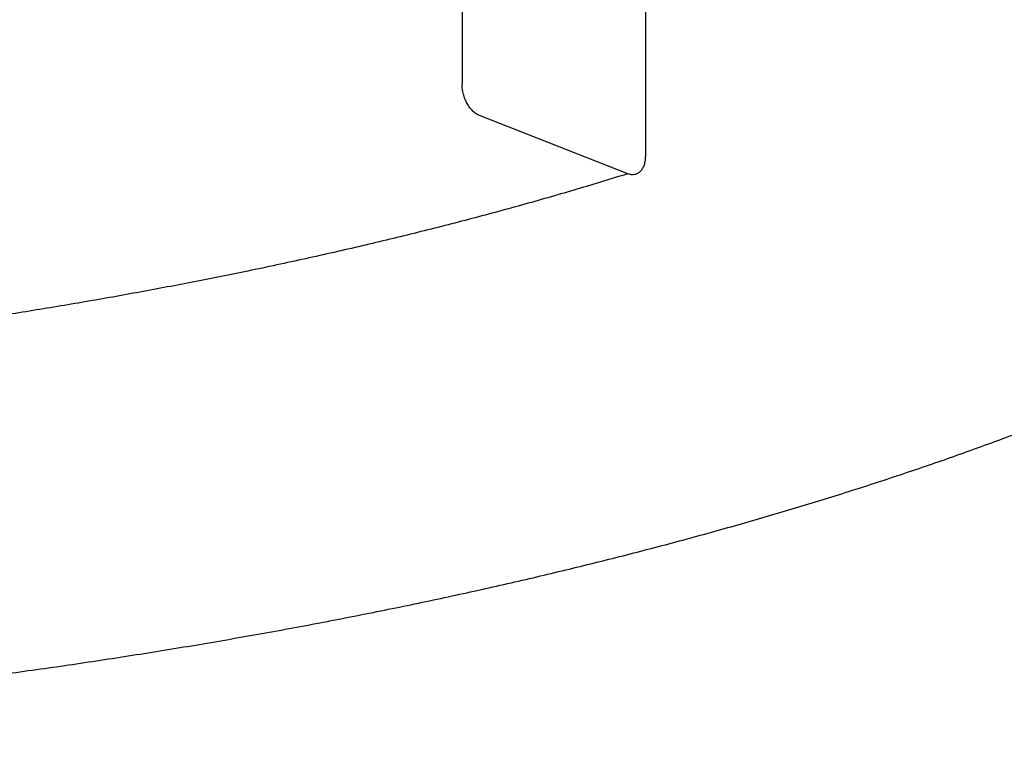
# Model space of a CAD drawing. Header units: millimetres. Extents: x 8 to 571, y 12 to 391.
# Tile 38 of 46: x 297.16 to 300.92, y 365.57 to 368.31. Entities that reach past the tile are written whole.
import ezdxf

# ---------------------------------------------------------------- set-up
doc = ezdxf.new("R2010")
doc.units = ezdxf.units.MM

msp = doc.modelspace()

# ---------------------------------------------------------------- linework, layer by layer
at = {"color": 7, "linetype": 'Continuous', "lineweight": 30}
for p, q in [((298.8475, 369.093), (298.8475, 368.0627)), ((299.5467, 368.6314), (299.5467, 367.7883)), ((299.4801, 367.7208), (298.914, 367.9429))]:
    msp.add_line(p, q, dxfattribs=at)
for points, knots in [([(293.3532, 365.5678), (293.3994, 365.5679), (293.4645, 365.568), (293.5612, 365.5685), (293.6445, 365.5692), (293.744, 365.5703), (293.8488, 365.5719), (293.9587, 365.5739), (294.0723, 365.5765), (294.1888, 365.5795), (294.3075, 365.5831), (294.4279, 365.5873), (294.5497, 365.592), (294.6726, 365.5972), (294.7964, 365.6031), (294.9209, 365.6095), (295.046, 365.6164), (295.1715, 365.624), (295.2973, 365.6321), (295.4233, 365.6408), (295.5495, 365.6501), (295.6757, 365.66), (295.8019, 365.6704), (295.9281, 365.6814), (296.0542, 365.6931), (296.1801, 365.7052), (296.3059, 365.718), (296.4313, 365.7314), (296.5565, 365.7453), (296.6814, 365.7598), (296.8059, 365.7749), (296.93, 365.7905), (297.0537, 365.8067), (297.1769, 365.8235), (297.2996, 365.8409), (297.4218, 365.8588), (297.5434, 365.8773), (297.6645, 365.8963), (297.7849, 365.9159), (297.9047, 365.9361), (298.0239, 365.9568), (298.1424, 365.978), (298.2602, 365.9998), (298.3772, 366.0221), (298.4935, 366.045), (298.609, 366.0684), (298.7237, 366.0923), (298.8376, 366.1168), (298.9506, 366.1418), (299.0628, 366.1673), (299.1741, 366.1933), (299.2844, 366.2199), (299.3939, 366.2469), (299.5024, 366.2744), (299.6099, 366.3025), (299.7165, 366.331), (299.822, 366.3601), (299.9265, 366.3896), (300.03, 366.4196), (300.1324, 366.4501), (300.2337, 366.481), (300.334, 366.5125), (300.4331, 366.5444), (300.5311, 366.5767), (300.628, 366.6096), (300.7237, 366.6428), (300.8182, 366.6766), (300.9115, 366.7107), (301.0036, 366.7453), (301.0945, 366.7804), (301.1842, 366.8158), (301.2726, 366.8517), (301.3597, 366.8881), (301.4456, 366.9248), (301.5302, 366.962), (301.6135, 366.9995), (301.6954, 367.0375), (301.776, 367.0759), (301.8553, 367.1147), (301.9332, 367.1538), (302.0098, 367.1934), (302.085, 367.2333), (302.1587, 367.2737), (302.2311, 367.3144), (302.3021, 367.3554), (302.3716, 367.3969), (302.4397, 367.4387), (302.5064, 367.4809), (302.5715, 367.5235), (302.6352, 367.5664), (302.6975, 367.6096), (302.7582, 367.6532), (302.8174, 367.6972), (302.8751, 367.7415), (302.9313, 367.7861), (302.9859, 367.8311), (303.039, 367.8764), (303.0905, 367.922), (303.1404, 367.968), (303.1888, 368.0143), (303.2355, 368.0608), (303.2806, 368.1077), (303.3241, 368.1549), (303.3659, 368.2023), (303.4061, 368.2501), (303.4446, 368.2981), (303.4814, 368.3463), (303.5166, 368.3948), (303.55, 368.4436), (303.5817, 368.4926), (303.6118, 368.5418), (303.64, 368.5912), (303.6666, 368.6408), (303.6914, 368.6905), (303.7144, 368.7405), (303.7357, 368.7906), (303.7553, 368.8408), (303.773, 368.8912), (303.7891, 368.9417), (303.8033, 368.9924), (303.8158, 369.0431), (303.8265, 369.094), (303.8354, 369.145), (303.8426, 369.1961), (303.848, 369.2473), (303.8515, 369.2986), (303.8532, 369.3411), (303.8531, 369.3664), (303.853, 369.3747)], [0, 0, 0, 0, 0.008462, 0.011949, 0.017732, 0.023748, 0.03021, 0.036962, 0.043939, 0.051091, 0.058383, 0.065788, 0.073285, 0.080859, 0.088499, 0.096194, 0.103936, 0.111721, 0.119541, 0.127394, 0.135275, 0.143181, 0.15111, 0.15906, 0.167027, 0.175012, 0.183011, 0.191025, 0.19905, 0.207088, 0.215136, 0.223194, 0.231261, 0.239337, 0.24742, 0.25551, 0.263608, 0.271711, 0.27982, 0.287935, 0.296055, 0.30418, 0.312309, 0.320442, 0.32858, 0.336721, 0.344865, 0.353013, 0.361164, 0.369319, 0.377476, 0.385635, 0.393797, 0.401962, 0.410129, 0.418298, 0.42647, 0.434643, 0.442819, 0.450996, 0.459176, 0.467357, 0.47554, 0.483724, 0.491911, 0.500098, 0.508288, 0.516479, 0.524672, 0.532866, 0.541062, 0.54926, 0.557459, 0.565659, 0.573861, 0.582065, 0.59027, 0.598477, 0.606685, 0.614895, 0.623107, 0.63132, 0.639534, 0.64775, 0.655967, 0.664185, 0.672405, 0.680626, 0.688847, 0.69707, 0.705293, 0.713516, 0.721739, 0.729962, 0.738184, 0.746405, 0.754623, 0.762839, 0.771051, 0.779259, 0.787462, 0.795658, 0.803847, 0.812028, 0.820199, 0.828358, 0.836506, 0.844639, 0.852758, 0.860861, 0.868947, 0.877014, 0.885063, 0.893093, 0.901103, 0.909095, 0.917068, 0.925023, 0.932962, 0.940887, 0.948799, 0.956702, 0.964599, 0.972492, 0.980386, 0.988284, 0.996191, 1, 1, 1, 1]), ([(298.914, 367.9429), (298.9096, 367.9449), (298.9009, 367.9489), (298.8884, 367.9592), (298.8769, 367.9725), (298.8667, 367.9884), (298.8581, 368.0059), (298.8519, 368.0245), (298.8481, 368.0437), (298.8477, 368.0562), (298.8475, 368.0627)], [0, 0, 0, 0, 0.126394, 0.248479, 0.371273, 0.499709, 0.626382, 0.748503, 0.871322, 1, 1, 1, 1]), ([(299.5467, 367.7883), (299.5465, 367.7822), (299.5461, 367.7702), (299.5422, 367.7541), (299.536, 367.7403), (299.5275, 367.7293), (299.5175, 367.7212), (299.506, 367.7169), (299.4934, 367.7165), (299.4846, 367.7193), (299.4801, 367.7208)], [0, 0, 0, 0, 0.126394, 0.248479, 0.371273, 0.499709, 0.626382, 0.748503, 0.871322, 1, 1, 1, 1]), ([(299.4801, 367.7208), (299.4157, 367.701), (299.2869, 367.6614), (299.0879, 367.6044), (298.885, 367.5493), (298.6777, 367.4963), (298.4662, 367.4453), (298.2504, 367.3963), (298.0369, 367.3507), (297.8262, 367.3084), (297.6191, 367.2693), (297.4093, 367.232), (297.1967, 367.1966), (296.9816, 367.163), (296.8361, 367.1423), (296.7633, 367.1319)], [0, 0, 0, 0, 0.0801391, 0.1601366, 0.2400549, 0.3199566, 0.3999044, 0.4799609, 0.5601191, 0.6334819, 0.7067608, 0.7800039, 0.8532594, 0.9265754, 1, 1, 1, 1])]:
    msp.add_open_spline(points, degree=3, knots=knots, dxfattribs=at)

doc.saveas('drawing.dxf')
